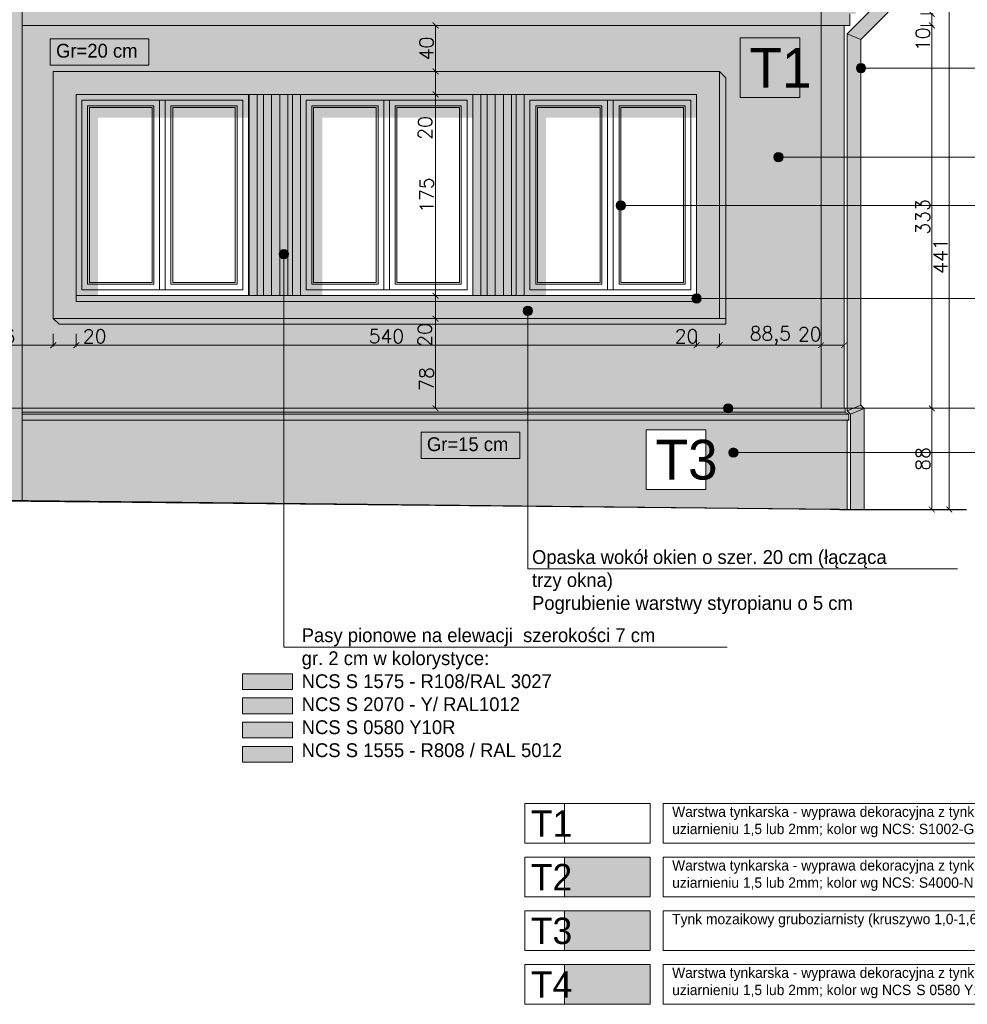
# Model space of a CAD drawing. Header units: millimetres. Extents: x -587 to 358276, y -26688 to 221215.
# Tile 34 of 256: x 1935 to 2759, y 10310 to 11166. Entities that reach past the tile are written whole.
import ezdxf
from ezdxf.lldxf.tags import DXFTag

# ---------------------------------------------------------------- set-up
doc = ezdxf.new("R2010")
doc.units = ezdxf.units.MM
doc.header["$MEASUREMENT"] = 0
for name, color, linetype, lineweight in [('l. przekrojowa', 1, 'Continuous', 30), ('l.przerywana', 104, 'ICAD_ISO03W100', 5), ('l.widokowa', 140, 'Continuous', 15), ('l.wypełnien', 253, 'Continuous', 5), ('wymiarowanie', 176, 'Continuous', 9)]:
    doc.layers.add(name, color=color, linetype=linetype, lineweight=lineweight)
doc.styles.add('ROMANS', font='romans')
doc.styles.add('styl2', font='simplex.shx')
tags = doc.linetypes.add('ICAD_ISO03W100', pattern=[30, 12, -18]).pattern_tags.tags
tags[6:7] = [DXFTag(74, 4), DXFTag(75, 0), DXFTag(340, '0'), DXFTag(46, 1.0), DXFTag(50, 0.0), DXFTag(44, 0.0), DXFTag(45, 0.0)]
tags[4:5] = [DXFTag(74, 4), DXFTag(75, 0), DXFTag(340, '0'), DXFTag(46, 1.0), DXFTag(50, 0.0), DXFTag(44, 0.0), DXFTag(45, 0.0)]
doc.dimstyles.new('Skala 1-50', dxfattribs={"dimtxt": 12, "dimasz": 5, "dimexe": 1, "dimexo": 1, "dimgap": 1.5, "dimtad": 1, "dimdec": 1, "dimrnd": 0.5, "dimtxsty": 'styl2', "dimblk": 'ARCHTICK', "dimcen": 5, "dimadec": 0, "dimazin": 0, "dimtfac": 1, "dimtdec": 1, "dimtmove": 1, "dimatfit": 3, "dimldrblk": 'ARCHTICK', "dimfxl": 5, "dimfxlon": 1, "dimlwd": -1, "dimlwe": -1, "dimarcsym": 0})

# ---------------------------------------------------------------- blocks, each defined once
blk = doc.blocks.new('_ArchTick')
at = {"color": 0, "linetype": 'ByBlock', "const_width": 0.15}
blk.add_lwpolyline([(-0.5, -0.5), (0.5, 0.5)], dxfattribs=at)
blk = doc.blocks.new('*D4624')
at = {"layer": 'Defpoints', "color": 0}
for p in [(1963.72, 10905.16), (1877.6, 10900.92), (1963.72, 10883.09)]:
    blk.add_point(p, dxfattribs=at)
at = {"layer": 'wymiarowanie', "color": 0}
for p, q in [((1877.6, 10893.09), (1877.6, 10882.09)), ((1963.72, 10893.09), (1963.72, 10882.09)), ((1877.6, 10883.09), (1963.72, 10883.09))]:
    blk.add_line(p, q, dxfattribs=at)
at = {"layer": 'wymiarowanie', "color": 0, "xscale": 5, "yscale": 5, "zscale": 5, "rotation": 180}
blk.add_blockref('_ArchTick', (1877.6, 10883.09), dxfattribs=at)
at = {"layer": 'wymiarowanie', "color": 0, "xscale": 5, "yscale": 5, "zscale": 5}
blk.add_blockref('_ArchTick', (1963.72, 10883.09), dxfattribs=at)
at = {"layer": 'wymiarowanie', "color": 0, "insert": (1920.66, 10890.89), "char_height": 12, "attachment_point": 5, "style": 'styl2'}
blk.add_mtext('86', dxfattribs=at)
blk = doc.blocks.new('*D4625')
at = {"layer": 'Defpoints', "color": 0}
for p in [(1963.72, 10905.16), (1983.72, 10900.92), (1983.72, 10883.09)]:
    blk.add_point(p, dxfattribs=at)
at = {"layer": 'wymiarowanie', "color": 0}
for p, q in [((1963.72, 10893.09), (1963.72, 10882.09)), ((1983.72, 10893.09), (1983.72, 10882.09)), ((1963.72, 10883.09), (1983.72, 10883.09)), ((1983.72, 10883.09), (2010.07, 10883.09))]:
    blk.add_line(p, q, dxfattribs=at)
at = {"layer": 'wymiarowanie', "color": 0, "xscale": 5, "yscale": 5, "zscale": 5, "rotation": 180}
blk.add_blockref('_ArchTick', (1963.72, 10883.09), dxfattribs=at)
at = {"layer": 'wymiarowanie', "color": 0, "xscale": 5, "yscale": 5, "zscale": 5}
blk.add_blockref('_ArchTick', (1983.72, 10883.09), dxfattribs=at)
at = {"layer": 'wymiarowanie', "color": 0, "insert": (1999.83, 10890.89), "char_height": 12, "attachment_point": 5, "style": 'styl2'}
blk.add_mtext('20', dxfattribs=at)
blk = doc.blocks.new('*D4626')
at = {"layer": 'Defpoints', "color": 0}
for p in [(2523.61, 10907.46), (1983.72, 10900.92), (2523.61, 10883.09)]:
    blk.add_point(p, dxfattribs=at)
at = {"layer": 'wymiarowanie', "color": 0}
for p, q in [((1983.72, 10893.09), (1983.72, 10882.09)), ((2523.61, 10893.09), (2523.61, 10882.09)), ((1983.72, 10883.09), (2523.61, 10883.09))]:
    blk.add_line(p, q, dxfattribs=at)
at = {"layer": 'wymiarowanie', "color": 0, "xscale": 5, "yscale": 5, "zscale": 5, "rotation": 180}
blk.add_blockref('_ArchTick', (1983.72, 10883.09), dxfattribs=at)
at = {"layer": 'wymiarowanie', "color": 0, "xscale": 5, "yscale": 5, "zscale": 5}
blk.add_blockref('_ArchTick', (2523.61, 10883.09), dxfattribs=at)
at = {"layer": 'wymiarowanie', "color": 0, "insert": (2253.66, 10890.89), "char_height": 12, "attachment_point": 5, "style": 'styl2'}
blk.add_mtext('540', dxfattribs=at)
blk = doc.blocks.new('*D4627')
at = {"layer": 'Defpoints', "color": 0}
for p in [(2523.61, 10907.46), (2543.61, 10903.42), (2543.61, 10883.09)]:
    blk.add_point(p, dxfattribs=at)
at = {"layer": 'wymiarowanie', "color": 0}
for p, q in [((2523.61, 10893.09), (2523.61, 10882.09)), ((2543.61, 10893.09), (2543.61, 10882.09)), ((2523.61, 10883.09), (2543.61, 10883.09))]:
    blk.add_line(p, q, dxfattribs=at)
at = {"layer": 'wymiarowanie', "color": 0, "xscale": 5, "yscale": 5, "zscale": 5, "rotation": 180}
blk.add_blockref('_ArchTick', (2523.61, 10883.09), dxfattribs=at)
at = {"layer": 'wymiarowanie', "color": 0, "xscale": 5, "yscale": 5, "zscale": 5}
blk.add_blockref('_ArchTick', (2543.61, 10883.09), dxfattribs=at)
at = {"layer": 'wymiarowanie', "color": 0, "insert": (2514.85, 10890.89), "char_height": 12, "attachment_point": 5, "style": 'styl2'}
blk.add_mtext('20', dxfattribs=at)
blk = doc.blocks.new('*D4628')
at = {"layer": 'Defpoints', "color": 0}
for p in [(2543.61, 10903.42), (2631.91, 10903.42), (2631.91, 10883.09)]:
    blk.add_point(p, dxfattribs=at)
at = {"layer": 'wymiarowanie', "color": 0}
for p, q in [((2543.61, 10893.09), (2543.61, 10882.09)), ((2631.91, 10893.09), (2631.91, 10882.09)), ((2543.61, 10883.09), (2631.91, 10883.09))]:
    blk.add_line(p, q, dxfattribs=at)
at = {"layer": 'wymiarowanie', "color": 0, "xscale": 5, "yscale": 5, "zscale": 5, "rotation": 180}
blk.add_blockref('_ArchTick', (2543.61, 10883.09), dxfattribs=at)
at = {"layer": 'wymiarowanie', "color": 0, "xscale": 5, "yscale": 5, "zscale": 5}
blk.add_blockref('_ArchTick', (2631.91, 10883.09), dxfattribs=at)
at = {"layer": 'wymiarowanie', "color": 0, "insert": (2587.76, 10891.44), "char_height": 12, "attachment_point": 5, "style": 'styl2'}
blk.add_mtext('88,5', dxfattribs=at)
blk = doc.blocks.new('*D4629')
at = {"layer": 'Defpoints', "color": 0}
for p in [(2631.91, 10903.42), (2651.91, 10903.42), (2651.91, 10883.09)]:
    blk.add_point(p, dxfattribs=at)
at = {"layer": 'wymiarowanie', "color": 0}
for p, q in [((2631.91, 10893.09), (2631.91, 10882.09)), ((2651.91, 10893.09), (2651.91, 10882.09)), ((2631.91, 10883.09), (2651.91, 10883.09))]:
    blk.add_line(p, q, dxfattribs=at)
at = {"layer": 'wymiarowanie', "color": 0, "xscale": 5, "yscale": 5, "zscale": 5, "rotation": 180}
blk.add_blockref('_ArchTick', (2631.91, 10883.09), dxfattribs=at)
at = {"layer": 'wymiarowanie', "color": 0, "xscale": 5, "yscale": 5, "zscale": 5}
blk.add_blockref('_ArchTick', (2651.91, 10883.09), dxfattribs=at)
at = {"layer": 'wymiarowanie', "color": 0, "insert": (2622.03, 10892.72), "char_height": 12, "attachment_point": 5, "style": 'styl2'}
blk.add_mtext('20', dxfattribs=at)
blk = doc.blocks.new('*D4645')
at = {"layer": 'Defpoints', "color": 0}
for p in [(2275.24, 11161.21), (2275.24, 11121.21), (2296.41, 11121.21)]:
    blk.add_point(p, dxfattribs=at)
at = {"layer": 'wymiarowanie', "color": 0}
for p, q in [((2286.41, 11161.21), (2297.41, 11161.21)), ((2296.41, 11161.21), (2296.41, 11121.21)), ((2286.41, 11121.21), (2297.41, 11121.21))]:
    blk.add_line(p, q, dxfattribs=at)
at = {"layer": 'wymiarowanie', "color": 0, "xscale": 5, "yscale": 5, "zscale": 5}
for p, rotation in [((2296.41, 11161.21), 90), ((2296.41, 11121.21), 270)]:
    blk.add_blockref('_ArchTick', p, dxfattribs=dict(at, rotation=rotation))
at = {"layer": 'wymiarowanie', "color": 0, "insert": (2288.61, 11141.21), "char_height": 12, "attachment_point": 5, "rotation": 90, "style": 'styl2'}
blk.add_mtext('40', dxfattribs=at)
blk = doc.blocks.new('*D4646')
at = {"layer": 'Defpoints', "color": 0}
for p in [(2275.24, 11121.21), (2272.75, 11101.21), (2296.41, 11101.21)]:
    blk.add_point(p, dxfattribs=at)
at = {"layer": 'wymiarowanie', "color": 0}
for p, q in [((2286.41, 11121.21), (2297.41, 11121.21)), ((2296.41, 11121.21), (2296.41, 11101.21)), ((2286.41, 11101.21), (2297.41, 11101.21)), ((2296.41, 11101.21), (2296.41, 11061.82))]:
    blk.add_line(p, q, dxfattribs=at)
at = {"layer": 'wymiarowanie', "color": 0, "xscale": 5, "yscale": 5, "zscale": 5}
for p, rotation in [((2296.41, 11121.21), 90), ((2296.41, 11101.21), 270)]:
    blk.add_blockref('_ArchTick', p, dxfattribs=dict(at, rotation=rotation))
at = {"layer": 'wymiarowanie', "color": 0, "insert": (2287.42, 11072.06), "char_height": 12, "attachment_point": 5, "rotation": 90, "style": 'styl2'}
blk.add_mtext('20', dxfattribs=at)
blk = doc.blocks.new('*D4647')
at = {"layer": 'Defpoints', "color": 0}
for p in [(2272.75, 11101.21), (2268.03, 10926.21), (2296.41, 10926.21)]:
    blk.add_point(p, dxfattribs=at)
at = {"layer": 'wymiarowanie', "color": 0}
for p, q in [((2286.41, 11101.21), (2297.41, 11101.21)), ((2296.41, 11101.21), (2296.41, 10926.21)), ((2286.41, 10926.21), (2297.41, 10926.21))]:
    blk.add_line(p, q, dxfattribs=at)
at = {"layer": 'wymiarowanie', "color": 0, "xscale": 5, "yscale": 5, "zscale": 5}
for p, rotation in [((2296.41, 11101.21), 90), ((2296.41, 10926.21), 270)]:
    blk.add_blockref('_ArchTick', p, dxfattribs=dict(at, rotation=rotation))
at = {"layer": 'wymiarowanie', "color": 0, "insert": (2288.76, 11013.71), "char_height": 12, "attachment_point": 5, "rotation": 90, "style": 'styl2'}
blk.add_mtext('175', dxfattribs=at)
blk = doc.blocks.new('*D4648')
at = {"layer": 'Defpoints', "color": 0}
for p in [(2268.03, 10926.21), (2266.71, 10906.21), (2296.41, 10906.21)]:
    blk.add_point(p, dxfattribs=at)
at = {"layer": 'wymiarowanie', "color": 0}
for p, q in [((2286.41, 10926.21), (2297.41, 10926.21)), ((2296.41, 10926.21), (2296.41, 10906.21)), ((2286.41, 10906.21), (2297.41, 10906.21))]:
    blk.add_line(p, q, dxfattribs=at)
at = {"layer": 'wymiarowanie', "color": 0, "xscale": 5, "yscale": 5, "zscale": 5}
for p, rotation in [((2296.41, 10926.21), 90), ((2296.41, 10906.21), 270)]:
    blk.add_blockref('_ArchTick', p, dxfattribs=dict(at, rotation=rotation))
at = {"layer": 'wymiarowanie', "color": 0, "insert": (2287.11, 10892.03), "char_height": 12, "attachment_point": 5, "rotation": 90, "style": 'styl2'}
blk.add_mtext('20', dxfattribs=at)
blk = doc.blocks.new('*D4649')
at = {"layer": 'Defpoints', "color": 0}
for p in [(2266.71, 10906.21), (2260.09, 10828.21), (2296.41, 10828.21)]:
    blk.add_point(p, dxfattribs=at)
at = {"layer": 'wymiarowanie', "color": 0}
for p, q in [((2286.41, 10906.21), (2297.41, 10906.21)), ((2296.41, 10906.21), (2296.41, 10828.21)), ((2286.41, 10828.21), (2297.41, 10828.21))]:
    blk.add_line(p, q, dxfattribs=at)
at = {"layer": 'wymiarowanie', "color": 0, "xscale": 5, "yscale": 5, "zscale": 5}
for p, rotation in [((2296.41, 10906.21), 90), ((2296.41, 10828.21), 270)]:
    blk.add_blockref('_ArchTick', p, dxfattribs=dict(at, rotation=rotation))
at = {"layer": 'wymiarowanie', "color": 0, "insert": (2288.61, 10853.7), "char_height": 12, "attachment_point": 5, "rotation": 90, "style": 'styl2'}
blk.add_mtext('78', dxfattribs=at)
blk = doc.blocks.new('*D4659')
at = {"layer": 'Defpoints', "color": 0}
for p in [(2684.79, 10828.21), (2687.4, 10740.21), (2728.31, 10740.21)]:
    blk.add_point(p, dxfattribs=at)
at = {"layer": 'wymiarowanie', "color": 0}
for p, q in [((2718.31, 10828.21), (2729.31, 10828.21)), ((2728.31, 10828.21), (2728.31, 10740.21)), ((2718.31, 10740.21), (2729.31, 10740.21))]:
    blk.add_line(p, q, dxfattribs=at)
at = {"layer": 'wymiarowanie', "color": 0, "xscale": 5, "yscale": 5, "zscale": 5}
for p, rotation in [((2728.31, 10828.21), 90), ((2728.31, 10740.21), 270)]:
    blk.add_blockref('_ArchTick', p, dxfattribs=dict(at, rotation=rotation))
at = {"layer": 'wymiarowanie', "color": 0, "insert": (2720.5, 10784.21), "char_height": 12, "attachment_point": 5, "rotation": 90, "style": 'styl2'}
blk.add_mtext('88', dxfattribs=at)
blk = doc.blocks.new('*D4660')
at = {"layer": 'Defpoints', "color": 0}
for p in [(2689.79, 11161.21), (2728.31, 11161.21), (2718.31, 10828.21)]:
    blk.add_point(p, dxfattribs=at)
at = {"layer": 'wymiarowanie', "color": 0}
for p, q in [((2718.31, 11161.21), (2729.31, 11161.21)), ((2728.31, 10828.21), (2728.31, 11161.21)), ((2719.31, 10828.21), (2729.31, 10828.21))]:
    blk.add_line(p, q, dxfattribs=at)
at = {"layer": 'wymiarowanie', "color": 0, "xscale": 5, "yscale": 5, "zscale": 5}
for p, rotation in [((2728.31, 11161.21), 90), ((2728.31, 10828.21), 270)]:
    blk.add_blockref('_ArchTick', p, dxfattribs=dict(at, rotation=rotation))
at = {"layer": 'wymiarowanie', "color": 0, "insert": (2720.5, 10994.71), "char_height": 12, "attachment_point": 5, "rotation": 90, "style": 'styl2'}
blk.add_mtext('333', dxfattribs=at)
blk = doc.blocks.new('*D4661')
at = {"layer": 'Defpoints', "color": 0}
for p in [(2694.79, 11171.21), (2728.31, 11171.21), (2689.79, 11161.21)]:
    blk.add_point(p, dxfattribs=at)
at = {"layer": 'wymiarowanie', "color": 0}
for p, q in [((2718.31, 11171.21), (2729.31, 11171.21)), ((2728.31, 11161.21), (2728.31, 11171.21)), ((2718.31, 11161.21), (2729.31, 11161.21))]:
    blk.add_line(p, q, dxfattribs=at)
at = {"layer": 'wymiarowanie', "color": 0, "xscale": 5, "yscale": 5, "zscale": 5}
for p, rotation in [((2728.31, 11171.21), 90), ((2728.31, 11161.21), 270)]:
    blk.add_blockref('_ArchTick', p, dxfattribs=dict(at, rotation=rotation))
at = {"layer": 'wymiarowanie', "color": 0, "insert": (2720.5, 11149.2), "char_height": 12, "attachment_point": 5, "rotation": 90, "style": 'styl2'}
blk.add_mtext('10', dxfattribs=at)
blk = doc.blocks.new('*D4663')
at = {"layer": 'Defpoints', "color": 0}
for p in [(2718.31, 11181.06), (2718.31, 10740.21), (2743.5, 10740.21)]:
    blk.add_point(p, dxfattribs=at)
at = {"layer": 'wymiarowanie', "color": 0}
for p, q in [((2733.5, 11181.06), (2744.5, 11181.06)), ((2743.5, 11181.06), (2743.5, 10740.21)), ((2733.5, 10740.21), (2744.5, 10740.21))]:
    blk.add_line(p, q, dxfattribs=at)
at = {"layer": 'wymiarowanie', "color": 0, "xscale": 5, "yscale": 5, "zscale": 5}
for p, rotation in [((2743.5, 11181.06), 90), ((2743.5, 10740.21), 270)]:
    blk.add_blockref('_ArchTick', p, dxfattribs=dict(at, rotation=rotation))
at = {"layer": 'wymiarowanie', "color": 0, "insert": (2735.85, 10960.64), "char_height": 12, "attachment_point": 5, "rotation": 90, "style": 'styl2'}
blk.add_mtext('441', dxfattribs=at)

msp = doc.modelspace()

# ---------------------------------------------------------------- hatches: boundary and pattern name
at = {"layer": 'l.wypełnien'}
h = msp.add_hatch(color=252, dxfattribs=at)
h.paths.add_polyline_path([(2666.63, 11046.69), (2666.63, 11124.09), (2666.63, 11149.04), (2654.63, 11154.01), (2654.63, 11046.69)])
h.paths.add_polyline_path([(2654.63, 10923.71), (2666.63, 10923.71), (2666.63, 10831.07), (2659.74, 10828.21), (2654.63, 10828.21)])
h.paths.add_polyline_path([(2666.63, 11149.04), (2690.4, 11172.81), (2678.4, 11177.78), (2654.63, 11154.01)])
h.paths.add_polyline_path([(2654.63, 10923.71), (2666.63, 10923.71), (2666.63, 11004.71), (2654.63, 11004.71)])
h.paths.add_polyline_path([(2657.52, 10740.21), (2666.63, 10740.21), (2669.52, 10740.21), (2669.52, 10789.69), (2657.52, 10789.69), (2657.52, 10740.31)])
h.paths.add_polyline_path([(2666.63, 11004.71), (2666.63, 11046.69), (2654.63, 11046.69), (2654.63, 11004.71)])
h.paths.add_polyline_path([(2669.52, 10789.69), (2669.52, 10828.18), (2657.52, 10823.21), (2657.52, 10789.69)])
h.paths.add_polyline_path([(2678.4, 11177.78), (2678.4, 11183.23), (2690.4, 11183.23), (2690.4, 11172.81)])
h.paths.add_polyline_path([(2690.4, 11183.23), (2690.4, 11191.53, -0.184483), (2684.4, 11189.24), (2678.4, 11189.24), (2678.4, 11183.23)])
h.paths.add_polyline_path([(2654.63, 10826.1), (2659.74, 10828.21), (2669.49, 10828.21), (2669.52, 10828.18), (2657.52, 10823.21)])
h.paths.add_polyline_path([(2669.49, 10828.21), (2666.63, 10831.07), (2659.74, 10828.21)])
h = msp.add_hatch(color=254, dxfattribs=at)
h.paths.add_polyline_path([(1936.66, 11161.21), (2631.91, 11161.21), (2631.91, 11171.21), (1936.66, 11171.21)])
h.paths.add_polyline_path([(1936.66, 11171.21), (2631.91, 11171.21), (2631.91, 11181.06), (1936.66, 11181.06)])
h.paths.add_polyline_path([(2656.91, 11171.21), (2661.91, 11171.21), (2661.91, 11181.06), (2631.91, 11181.06), (2631.91, 11171.21)])
h.paths.add_polyline_path([(2651.91, 11161.21), (2656.91, 11161.21), (2656.91, 11171.21), (2631.91, 11171.21), (2631.91, 11161.21)])
at = {"layer": 'l.wypełnien', "true_color": 0xfffff5}
h = msp.add_hatch(color=7, dxfattribs=at)
h.paths.add_polyline_path([(1936.66, 11013.71), (1963.72, 11013.71), (1963.72, 10906.21), (1968.93, 10901.31), (2549.02, 10901.31), (2549.02, 10906.21), (2549.02, 11013.71), (2631.91, 11013.71), (2631.91, 10828.21), (1936.66, 10828.21)])
h.paths.add_polyline_path([(1936.66, 11013.71), (1936.66, 11161.21), (2631.91, 11161.21), (2631.91, 11013.71), (2549.02, 11013.71), (2549.02, 11115.62), (2543.61, 11121.21), (1963.72, 11121.21), (1963.72, 11013.71)])
h.paths.add_polyline_path([(1512.56, 10828.21), (1877.6, 10828.21), (1877.6, 10921.21), (1512.56, 10921.21)])
h.paths.add_polyline_path([(1335.85, 10753.21), (1335.85, 10813.21), (1330.85, 10813.21), (1330.85, 10921.21), (1357.83, 10921.21), (1500.86, 10859.92), (1500.86, 10865.36), (1370.52, 10921.21), (1512.56, 10921.21), (1512.56, 10828.21), (1475.85, 10828.21), (1475.85, 10753.21)])
h.paths.add_polyline_path([(1512.56, 11101.21), (1877.6, 11101.21), (1877.6, 11161.21), (1512.56, 11161.21)])
h.paths.add_polyline_path([(1317.29, 11161.21), (1512.56, 11161.21), (1512.56, 11101.21), (1507.15, 11101.21), (1500.15, 11101.21), (1494.29, 11101.21), (1487.29, 11101.21), (1337.29, 11101.21), (1330.29, 11101.21), (1324.29, 11101.21), (1317.42, 11101.21), (1317.29, 11101.21)])
h.paths.add_polyline_path([(1877.6, 10926.21), (1881.63, 10923.29), (1881.63, 10828.21), (1924.66, 10828.21), (1924.66, 11013.71), (1877.6, 11013.71)])
h.paths.add_polyline_path([(1881.63, 11097.72), (1877.6, 11097.72), (1877.6, 11013.71), (1924.66, 11013.71), (1924.66, 11161.21), (1881.63, 11161.21)])
h.paths.add_polyline_path([(2631.91, 10828.21), (2651.91, 10828.21), (2651.91, 11013.71), (2631.91, 11013.71)])
h.paths.add_polyline_path([(2651.91, 11013.71), (2651.91, 11161.21), (2631.91, 11161.21), (2631.91, 11013.71)])
at = {"layer": 'l.wypełnien', "true_color": 0x303030}
h = msp.add_hatch(color=250, dxfattribs=at)
h.paths.add_polyline_path([(1963.72, 10906.21), (2549.02, 10906.21), (2549.02, 10901.31), (1968.93, 10901.31)])
h.paths.add_polyline_path([(2543.61, 11121.21), (2549.02, 11115.62), (2549.02, 10906.21), (2543.61, 10906.21)])
for points in [[(1983.72, 10926.21), (2002.74, 10926.21), (2002.74, 11080.9), (2133.72, 11080.9), (2133.72, 11101.21), (1983.72, 11101.21)], [(2178.87, 10926.21), (2197.9, 10926.21), (2197.9, 11080.9), (2328.87, 11080.9), (2328.87, 11101.21), (2178.87, 11101.21)], [(2373.61, 10926.21), (2392.63, 10926.21), (2392.63, 11080.9), (2523.61, 11080.9), (2523.61, 11101.21), (2373.61, 11101.21)]]:
    msp.add_hatch(color=250, dxfattribs=at).paths.add_polyline_path(points)
at = {"layer": 'l.wypełnien'}
h = msp.add_hatch(color=252, dxfattribs=at)
h.paths.add_polyline_path([(1936.66, 10828.21), (2648.58, 10828.21), (2648.58, 10818.05), (1936.66, 10818.05)])
h.paths.add_polyline_path([(1475.85, 10828.21), (1924.66, 10828.21), (1924.66, 10818.05), (1475.85, 10818.05)])
h = msp.add_hatch(color=252, dxfattribs=at)
h.paths.add_polyline_path([(2648.58, 10818.05), (2654.52, 10818.05), (2656.1, 10818.05), (2656.1, 10823.05), (2648.58, 10823.05)])
h.paths.add_polyline_path([(2648.58, 10824.9), (2652.89, 10824.9), (2652.89, 10828.21), (2651.91, 10828.21), (2648.58, 10828.21)])
h.paths.add_polyline_path([(2648.58, 10823.05), (2656.1, 10823.05), (2652.89, 10824.9), (2648.58, 10824.9)])
h.paths.add_polyline_path([(2654.63, 10826.1), (2659.74, 10828.21), (2654.63, 10828.21)])
h = msp.add_hatch(color=252, dxfattribs=at)
h.paths.add_polyline_path([(1936.66, 10748.18), (1936.66, 10818.05), (2654.52, 10818.05), (2654.52, 10789.69), (2654.52, 10740.34)])
h.paths.add_polyline_path([(2478.87, 10809.9), (2478.87, 10755.45), (2541.54, 10755.45), (2541.54, 10809.9)], flags=24)
h.paths.add_polyline_path([(2479.83, 10809.57), (2479.83, 10757.73), (2531.67, 10757.73), (2531.67, 10809.57)], flags=0)
h.paths.add_polyline_path([(1924.66, 10748.31), (1924.66, 10818.05), (1512.56, 10818.05), (1512.56, 10752.81)])
h.paths.add_polyline_path([(1475.87, 10753.21), (1512.56, 10752.81), (1512.56, 10818.05), (1475.85, 10818.05)])
h = msp.add_hatch(dxfattribs=at)
h.set_pattern_fill('CONC', scale=17, style=0)
h.set_pattern_definition([(0, (168.498, -2289.993), (0, 17), [0, -17]), (0, (168.668, -2295.943), (0, 17), [0, -17]), (0, (169.178, -2286.763), (0, 17), [0, -17]), (338.1986, (160.3377, -2292.033), (51.00000464, -16.9999985), [1.83095, -89.716854]), (216.8699, (162.0377, -2292.713), (50.9999986, 34.0000021), [0.85, -84.15]), (130.6013, (161.3577, -2293.223), (85.00000716, -101.9999833), [1.567315, -155.164933]), (206.5651, (155.748, -2295.263), (-16.9999857, -17.0000223), [0.380137, -37.63302]), (326.3099, (155.4077, -2295.433), (33.9999925, -17.0000227), [0.612952, -60.681432]), (108.4349, (155.9177, -2295.773), (-16.9999729, 34.0000074), [0.53759, -53.221135]), (225, (166.628, -2296.963), (-4e-15, -17.000005), [0.721242, -23.32038]), (0, (166.118, -2297.473), (17, 17), [1.02, -15.98]), (135, (167.138, -2297.473), (-17.000005, 2e-15), [0.721242, -23.32038]), (251.5651, (164.5877, -2286.083), (16.9999729, 34.0000074), [0.53759, -53.221135]), (0, (164.418, -2286.593), (17, 17), [0.85, -16.15]), (143.1301, (165.2677, -2286.593), (-50.9999986, 34.0000021), [0.85, -84.15]), (213.6901, (155.5777, -2285.913), (33.9999925, 17.0000227), [0.612952, -60.681432]), (341.5651, (155.0677, -2286.253), (-34.0000074, 16.9999729), [1.075182, -52.683544]), (126.8699, (156.0877, -2286.593), (34.0000021, -50.9999986), [0.85, -84.15]), (0, (160.508, -2286.593), (0, 17), [0, -17]), (0, (155.918, -2291.013), (0, 17), [0, -17]), (0, (160.678, -2297.303), (0, 17), [0, -17]), (0, (165.268, -2292.033), (0, 17), [0, -17]), (0, (160.338, -2289.143), (0, 17), [0, -17]), (0, (156.598, -2288.633), (0, 17), [0, -17]), (0, (158.128, -2289.653), (0, 17), [0, -17]), (0, (157.448, -2293.733), (0, 17), [0, -17]), (0, (153.368, -2293.053), (0, 17), [0, -17]), (0, (153.538, -2289.143), (0, 17), [0, -17]), (0, (153.028, -2285.403), (0, 17), [0, -17]), (0, (158.298, -2284.723), (0, 17), [0, -17]), (0, (162.038, -2284.043), (0, 17), [0, -17]), (0, (167.988, -2284.723), (0, 17), [0, -17]), (0, (163.908, -2289.993), (0, 17), [0, -17]), (0, (162.208, -2286.933), (0, 17), [0, -17]), (0, (163.568, -2295.093), (0, 17), [0, -17]), (0, (158.468, -2295.943), (0, 17), [0, -17]), (0, (163.568, -2299.683), (0, 17), [0, -17]), (0, (157.958, -2298.663), (0, 17), [0, -17]), (0, (152.518, -2299.173), (0, 17), [0, -17]), (0, (154.558, -2300.023), (0, 17), [0, -17]), (0, (154.728, -2297.643), (0, 17), [0, -17]), (0, (166.118, -2300.363), (0, 17), [0, -17]), (0, (168.158, -2293.393), (0, 17), [0, -17]), (0, (167.308, -2288.293), (0, 17), [0, -17]), (0, (159.488, -2300.533), (0, 17), [0, -17])])
h.paths.add_polyline_path([(1936.66, 10748.18), (1936.66, 10818.05), (2654.52, 10818.05), (2654.52, 10789.69), (2654.52, 10740.34)])
h.paths.add_polyline_path([(2478.87, 10809.9), (2478.87, 10755.45), (2541.54, 10755.45), (2541.54, 10809.9)], flags=24)
h.paths.add_polyline_path([(2479.83, 10757.73), (2479.83, 10809.57), (2531.67, 10809.57), (2531.67, 10757.73)], flags=0)
at = {"layer": 'l.wypełnien', "true_color": 0x444444}
msp.add_hatch(color=250, dxfattribs=at).paths.add_polyline_path([(2408.58, 10391.12), (2483.29, 10391.12), (2483.29, 10356.56), (2408.58, 10356.56)])
at = {"layer": 'wymiarowanie'}
h = msp.add_hatch(color=252, dxfattribs=at)
h.paths.add_polyline_path([(1924.66, 10828.21), (1936.66, 10828.21), (1936.66, 11189.24), (1924.66, 11189.24)])
h.paths.add_polyline_path([(1924.66, 10748.31), (1936.66, 10748.18), (1936.66, 10828.21), (1924.66, 10828.21)])
at = {"layer": 'wymiarowanie', "ltscale": 0.3}
for points in [[(2662.6, 11124.09, -1), (2670.67, 11124.09, -1)], [(2590.74, 11046.69, -1), (2598.81, 11046.69, -1)], [(2453.57, 11004.71, -1), (2461.65, 11004.71, -1)], [(2160.39, 10962.25, -1), (2168.46, 10962.25, -1)], [(2519.57, 10923.71, -1), (2527.65, 10923.71, -1)], [(2372.72, 10913.05, -1), (2380.8, 10913.05, -1)], [(2547.02, 10828.21, -1), (2555.1, 10828.21, -1)], [(2551.59, 10789.69, -1), (2559.66, 10789.69, -1)]]:
    msp.add_hatch(color=256, dxfattribs=at).paths.add_polyline_path(points)
at = {"layer": 'wymiarowanie'}
h = msp.add_hatch(color=252, dxfattribs=at)
h.paths.add_polyline_path([(1963.72, 11121.21), (2543.61, 11121.21), (2543.61, 10906.21), (1963.72, 10906.21)])
h.paths.add_polyline_path([(1983.72, 11101.21), (2523.61, 11101.21), (2523.61, 10926.21), (1983.72, 10926.21)], flags=16)
h = msp.add_hatch(color=252, dxfattribs=at)
h.paths.add_polyline_path([(2133.72, 11101.21), (2178.87, 11101.21), (2178.87, 10926.21), (2133.72, 10926.21)])
h.paths.add_polyline_path([(2328.87, 11101.21), (2373.61, 11101.21), (2373.61, 10926.21), (2328.87, 10926.21)])
at = {"layer": 'wymiarowanie', "true_color": 0xf0300e}
for points in [[(2134.14, 11101.21), (2141.14, 11101.21), (2141.14, 10926.21), (2134.14, 10926.21)], [(2341.39, 11101.21), (2348.39, 11101.21), (2348.39, 10926.21), (2341.39, 10926.21)], [(2128.44, 10597.37), (2171.95, 10597.37), (2171.95, 10583.69), (2128.44, 10583.69)]]:
    msp.add_hatch(color=20, dxfattribs=at).paths.add_polyline_path(points)
at = {"layer": 'wymiarowanie', "true_color": 0xfccd20}
for points in [[(2146.65, 11101.21), (2153.65, 11101.21), (2153.65, 10926.21), (2146.65, 10926.21)], [(2128.44, 10555.23), (2171.95, 10555.23), (2171.95, 10541.55), (2128.44, 10541.55)], [(2408.58, 10344.45), (2483.29, 10344.45), (2483.29, 10309.89), (2408.58, 10309.89)]]:
    msp.add_hatch(color=40, dxfattribs=at).paths.add_polyline_path(points)
at = {"layer": 'wymiarowanie', "true_color": 0x119cf2}
for points in [[(2160.93, 11101.21), (2167.93, 11101.21), (2167.93, 10926.21), (2160.93, 10926.21)], [(2366.61, 11101.21), (2373.61, 11101.21), (2373.61, 10926.21), (2366.61, 10926.21)], [(2128.44, 10534.16), (2171.95, 10534.16), (2171.95, 10520.48), (2128.44, 10520.48)]]:
    msp.add_hatch(color=150, dxfattribs=at).paths.add_polyline_path(points)
at = {"layer": 'wymiarowanie', "true_color": 0xbde471}
for points in [[(2171.87, 11101.21), (2178.87, 11101.21), (2178.87, 10926.21), (2171.87, 10926.21)], [(2355.66, 11101.21), (2362.66, 11101.21), (2362.66, 10926.21), (2355.66, 10926.21)], [(2128.44, 10576.3), (2171.95, 10576.3), (2171.95, 10562.62), (2128.44, 10562.62)]]:
    msp.add_hatch(color=63, dxfattribs=at).paths.add_polyline_path(points)
at = {"layer": 'wymiarowanie', "true_color": 0xf7e035}
msp.add_hatch(color=2, dxfattribs=at).paths.add_polyline_path([(2328.87, 11101.21), (2335.87, 11101.21), (2335.87, 10926.21), (2328.87, 10926.21)])
at = {"layer": 'wymiarowanie'}
msp.add_hatch(color=254, dxfattribs=at).paths.add_polyline_path([(2408.58, 10437.8), (2483.29, 10437.8), (2483.29, 10403.24), (2408.58, 10403.24)])

# ---------------------------------------------------------------- linework, layer by layer
at = {"layer": 'l. przekrojowa', "color": 252, "linetype": 'ICAD_ISO03W100', "ltscale": 0.5}
msp.add_line((2648.07, 10740.21), (-385.84, 10770.21), dxfattribs=at)
at = {"layer": 'l. przekrojowa', "color": 7}
for p, q in [((1475.85, 10753.21), (2666.63, 10740.21)), ((2648.07, 10740.21), (2758.36, 10740.21))]:
    msp.add_line(p, q, dxfattribs=at)
at = {"layer": 'l.przerywana', "color": 7, "ltscale": 0.3}
for p, q in [((2631.91, 11181.71), (2631.91, 10828.21)), ((2652.01, 10828.21), (1475.85, 10828.21))]:
    msp.add_line(p, q, dxfattribs=at)
at = {"layer": 'l.widokowa', "color": 7}
for p, q in [((1936.66, 11189.24), (1936.66, 10748.18)), ((2678.4, 11177.78), (2654.63, 11154.01)), ((2690.4, 11172.81), (2666.63, 11149.04)), ((1936.66, 11161.21), (2656.91, 11161.21)), ((2651.91, 11161.21), (2651.91, 10828.21)), ((2654.63, 11154.01), (2654.63, 10826.1)), ((2654.63, 11154.01), (2666.63, 11149.04)), ((2666.63, 11149.04), (2666.63, 10831.07)), ((2652.89, 10828.21), (2651.91, 10828.21)), ((2652.89, 10824.9), (2652.89, 10828.21)), ((2666.63, 10831.07), (2654.63, 10826.1)), ((2657.52, 10823.21), (2654.63, 10826.1)), ((2657.52, 10823.21), (2669.52, 10828.18)), ((2669.52, 10828.18), (2666.63, 10831.07)), ((2654.52, 10818.05), (2654.52, 10740.21))]:
    msp.add_line(p, q, dxfattribs=at)
at = {"layer": 'l.widokowa', "color": 7, "ltscale": 0.3}
for p, q in [((2652.26, 10828.21), (1936.66, 10828.21)), ((2652.89, 10824.9), (1936.66, 10824.9)), ((2656.1, 10823.05), (1936.66, 10823.05)), ((2656.1, 10818.05), (1936.66, 10818.05))]:
    msp.add_line(p, q, dxfattribs=at)
at = {"layer": 'l.widokowa', "color": 7}
for points in [[(2656.91, 11171.21), (2656.91, 11161.21)], [(2656.91, 11161.21), (2651.91, 11161.21), (2651.91, 11161.21)], [(2652.89, 10824.9), (2656.1, 10823.05), (2656.1, 10818.05), (2655.36, 10818.8)], [(2669.52, 10740.21), (2669.52, 10828.18)], [(2657.52, 10740.21), (2657.52, 10823.21)]]:
    msp.add_lwpolyline(points, dxfattribs=at)
for points in [[(1963.72, 11121.21), (2543.61, 11121.21), (2543.61, 10906.21), (1963.72, 10906.21)], [(1983.72, 11101.21), (2133.72, 11101.21), (2133.72, 10926.21), (1983.72, 10926.21)], [(1983.72, 11101.21), (2523.61, 11101.21), (2523.61, 10926.21), (1983.72, 10926.21)], [(2134.14, 11101.21), (2141.14, 11101.21), (2141.14, 10926.21), (2134.14, 10926.21)], [(2146.65, 11101.21), (2153.65, 11101.21), (2153.65, 10926.21), (2146.65, 10926.21)], [(2160.93, 11101.21), (2167.93, 11101.21), (2167.93, 10926.21), (2160.93, 10926.21)], [(2171.87, 11101.21), (2178.87, 11101.21), (2178.87, 10926.21), (2171.87, 10926.21)], [(2178.87, 11101.21), (2328.87, 11101.21), (2328.87, 10926.21), (2178.87, 10926.21)], [(2328.87, 11101.21), (2335.87, 11101.21), (2335.87, 10926.21), (2328.87, 10926.21)], [(2341.39, 11101.21), (2348.39, 11101.21), (2348.39, 10926.21), (2341.39, 10926.21)], [(2355.66, 11101.21), (2362.66, 11101.21), (2362.66, 10926.21), (2355.66, 10926.21)], [(2366.61, 11101.21), (2373.61, 11101.21), (2373.61, 10926.21), (2366.61, 10926.21)], [(2373.61, 11101.21), (2523.61, 11101.21), (2523.61, 10926.21), (2373.61, 10926.21)], [(1983.72, 10926.21), (2523.61, 10926.21), (2523.61, 10921.21), (1983.72, 10921.21)]]:
    msp.add_lwpolyline(points, close=True, dxfattribs=at)
at = {"layer": 'l.wypełnien', "color": 7}
for p, q in [((2056.22, 11096.21), (2056.22, 10931.21)), ((2061.22, 11096.21), (2061.22, 10931.21)), ((2251.37, 11096.21), (2251.37, 10931.21)), ((2256.37, 11096.21), (2256.37, 10931.21)), ((2446.11, 11096.21), (2446.11, 10931.21)), ((2451.11, 11096.21), (2451.11, 10931.21))]:
    msp.add_line(p, q, dxfattribs=at)
at = {"layer": 'l.wypełnien', "color": 250, "true_color": 0x303030}
for points in [[(2543.61, 11121.21), (2549.02, 11115.62), (2549.02, 10906.21), (2543.61, 10906.21)], [(1963.72, 10906.21), (2549.02, 10906.21), (2549.02, 10901.31), (1968.93, 10901.31)]]:
    msp.add_lwpolyline(points, close=True, dxfattribs=at)
at = {"layer": 'l.wypełnien', "color": 7}
for points in [[(1988.72, 11096.21), (2056.22, 11096.21), (2056.22, 10931.21), (1988.72, 10931.21)], [(1993.72, 11091.21), (2051.22, 11091.21), (2051.22, 10936.21), (1993.72, 10936.21)], [(1995.22, 11089.71), (2049.72, 11089.71), (2049.72, 10937.71), (1995.22, 10937.71)], [(2123.72, 11091.21), (2066.22, 11091.21), (2066.22, 10936.21), (2123.72, 10936.21)], [(2122.22, 11089.71), (2067.72, 11089.71), (2067.72, 10937.71), (2122.22, 10937.71)], [(2183.87, 11096.21), (2251.37, 11096.21), (2251.37, 10931.21), (2183.87, 10931.21)], [(2188.87, 11091.21), (2246.37, 11091.21), (2246.37, 10936.21), (2188.87, 10936.21)], [(2190.37, 11089.71), (2244.87, 11089.71), (2244.87, 10937.71), (2190.37, 10937.71)], [(2318.87, 11091.21), (2261.37, 11091.21), (2261.37, 10936.21), (2318.87, 10936.21)], [(2317.37, 11089.71), (2262.87, 11089.71), (2262.87, 10937.71), (2317.37, 10937.71)], [(2378.61, 11096.21), (2446.11, 11096.21), (2446.11, 10931.21), (2378.61, 10931.21)], [(2383.61, 11091.21), (2441.11, 11091.21), (2441.11, 10936.21), (2383.61, 10936.21)], [(2385.11, 11089.71), (2439.61, 11089.71), (2439.61, 10937.71), (2385.11, 10937.71)], [(2513.61, 11091.21), (2456.11, 11091.21), (2456.11, 10936.21), (2513.61, 10936.21)], [(2512.11, 11089.71), (2457.61, 11089.71), (2457.61, 10937.71), (2512.11, 10937.71)]]:
    msp.add_lwpolyline(points, close=True, dxfattribs=at)
at = {"layer": 'wymiarowanie'}
for p, q in [((2666.63, 11124.09), (3349.22, 11124.09)), ((2594.78, 11046.69), (3349.22, 11046.69)), ((2457.61, 11004.71), (3349.22, 11004.71)), ((2164.43, 10620.54), (2164.43, 10962.25)), ((2523.61, 10923.71), (3349.22, 10923.71)), ((2376.76, 10688.54), (2376.76, 10913.05)), ((2523.61, 10828.21), (3349.22, 10828.21)), ((2555.63, 10789.69), (3349.22, 10789.69)), ((2750.6, 10688.54), (2376.76, 10688.54)), ((2550.19, 10620.54), (2164.43, 10620.54))]:
    msp.add_line(p, q, dxfattribs=at)
for points in [[(1961.23, 11149.66), (2047.08, 11149.66), (2047.08, 11126.65), (1961.23, 11126.65)], [(2283.88, 10807.44), (2369.73, 10807.44), (2369.73, 10784.44), (2283.88, 10784.44)], [(2128.44, 10597.37), (2171.95, 10597.37), (2171.95, 10583.69), (2128.44, 10583.69)], [(2128.44, 10576.3), (2171.95, 10576.3), (2171.95, 10562.62), (2128.44, 10562.62)], [(2128.44, 10555.23), (2171.95, 10555.23), (2171.95, 10541.55), (2128.44, 10541.55)], [(2128.44, 10534.16), (2171.95, 10534.16), (2171.95, 10520.48), (2128.44, 10520.48)], [(2408.58, 10484.48), (2483.29, 10484.48), (2483.29, 10449.92), (2408.58, 10449.92)], [(2494.5, 10484.48), (3026.25, 10484.48), (3026.25, 10449.92), (2494.5, 10449.92)], [(2408.58, 10437.8), (2483.29, 10437.8), (2483.29, 10403.24), (2408.58, 10403.24)], [(2494.5, 10437.8), (3026.25, 10437.8), (3026.25, 10403.24), (2494.5, 10403.24)], [(2408.58, 10391.12), (2483.29, 10391.12), (2483.29, 10356.56), (2408.58, 10356.56)], [(2494.5, 10391.12), (3026.25, 10391.12), (3026.25, 10356.56), (2494.5, 10356.56)], [(2408.58, 10344.45), (2483.29, 10344.45), (2483.29, 10309.89), (2408.58, 10309.89)], [(2494.5, 10344.45), (3026.25, 10344.45), (3026.25, 10309.89), (2494.5, 10309.89)]]:
    msp.add_lwpolyline(points, close=True, dxfattribs=at)
for points in [[(2561.56, 11150.42), (2613.4, 11150.42), (2613.4, 11098.58), (2561.56, 11098.58), (2561.56, 11150.42)], [(2479.83, 10809.57), (2531.67, 10809.57), (2531.67, 10757.73), (2479.83, 10757.73), (2479.83, 10809.57)], [(2374.02, 10484.48), (2408.58, 10484.48), (2408.58, 10449.92), (2374.02, 10449.92), (2374.02, 10484.48)], [(2374.02, 10437.8), (2408.58, 10437.8), (2408.58, 10403.24), (2374.02, 10403.24), (2374.02, 10437.8)], [(2374.02, 10391.12), (2408.58, 10391.12), (2408.58, 10356.56), (2374.02, 10356.56), (2374.02, 10391.12)], [(2374.02, 10344.45), (2408.58, 10344.45), (2408.58, 10309.89), (2374.02, 10309.89), (2374.02, 10344.45)]]:
    msp.add_lwpolyline(points, dxfattribs=at)
at = {"layer": 'wymiarowanie', "color": 7}
for points in [[(1988.72, 11096.21), (2128.72, 11096.21), (2128.72, 10931.21), (1988.72, 10931.21)], [(2183.87, 11096.21), (2323.87, 11096.21), (2323.87, 10931.21), (2183.87, 10931.21)], [(2378.61, 11096.21), (2518.61, 11096.21), (2518.61, 10931.21), (2378.61, 10931.21)]]:
    msp.add_lwpolyline(points, close=True, dxfattribs=at)
at = {"layer": 'wymiarowanie', "ltscale": 0.3}
for centre in [(2666.63, 11124.09), (2594.78, 11046.69), (2457.61, 11004.71), (2164.43, 10962.25), (2523.61, 10923.71), (2376.76, 10913.05), (2551.06, 10828.21), (2555.63, 10789.69)]:
    msp.add_circle(centre, 4.04, dxfattribs=at)

# ---------------------------------------------------------------- texts
at = {"layer": 'wymiarowanie', "attachment_point": 1}
for s, insert, char_height, width in [('\\pxql;{\\fCentury Gothic|b0|i0|c238|p34;Gr=20 cm\\P\\pqr;\\H1.000001x; }', (1966.25, 11145.22), 12, 621.5287), ('{\\fCentury Gothic|b0|i0|c238|p34;T1}', (2569.68, 11141.67), 34.56, 51.84), ('\\pxql;{\\fCentury Gothic|b0|i0|c238|p34;Gr=15 cm\\P\\pqr;\\H1.000001x; }', (2288.9, 10803.01), 12, 621.5287), ('{\\fCentury Gothic|b0|i0|c238|p34;T3}', (2487.95, 10800.83), 34.56, 51.84), ('\\pxql;{\\fCentury Gothic|b0|i0|c238|p34;Warstwa tynkarska - wyprawa dekoracyjna z tynku silikonowego o strukturze baranka o uziarnieniu 1,5 lub 2mm; kolor wg NCS: S1002-G50Y}', (2502.3, 10481.91), 9, 522.7593), ('{\\fCentury Gothic|b0|i0|c238|p34;T1}', (2379.43, 10478.65), 23.04, 34.56), ('{\\fCentury Gothic|b0|i0|c238|p34;T2}', (2379.43, 10431.97), 23.04, 34.56), ('\\pxql;{\\fCentury Gothic|b0|i0|c238|p34;Warstwa tynkarska - wyprawa dekoracyjna z tynku silikonowego o strukturze baranka o uziarnieniu 1,5 lub 2mm; kolor wg NCS: S4000-N}', (2502.3, 10435.23), 9, 522.7593), ('\\pxql;{\\fCentury Gothic|b0|i0|c238|p34;Tynk mozaikowy gruboziarnisty (kruszywo 1,0-1,6mm) w kolorze wg NCS: S8000-N}', (2502.3, 10388.56), 9, 522.7593), ('{\\fCentury Gothic|b0|i0|c238|p34;T3}', (2379.43, 10385.29), 23.04, 34.56), ('{\\fCentury Gothic|b0|i0|c238|p34;T4}', (2379.43, 10338.62), 23.04, 34.56), ('\\pxql;{\\fCentury Gothic|b0|i0|c238|p34;Warstwa tynkarska - wyprawa dekoracyjna z tynku silikonowego o strukturze baranka o uziarnieniu 1,5 lub 2mm; kolor wg NCS\\H1.333333x; \\H0.75x;S 0580 Y10R}', (2502.3, 10341.88), 9, 522.7593)]:
    msp.add_mtext(s, dxfattribs=dict(at, insert=insert, char_height=char_height, width=width))
at = {"layer": 'wymiarowanie', "color": 6, "linetype": 'Continuous', "char_height": 12, "width": 327.6277, "attachment_point": 3, "style": 'ROMANS'}
for s, insert in [('\\pxql;{\\fCentury Gothic|b0|i0|c238|p0;\\C256;Opaska wokół okien o szer. 20 cm (łącząca trzy okna)\\PPogrubienie warstwy styropianu o 5 cm }', (2707.99, 10704.89)), ('\\pxql;{\\fCentury Gothic|b0|i0|c238|p0;\\C256;Pasy pionowe na elewacji  szerokości 7 cm gr. 2 cm w kolorystyce:\\PNCS S 1575 - R108/RAL 3027 \\PNCS S 2070 - Y/ RAL1012\\PNCS S 0580 Y10R\\PNCS S 1555 - R808 / RAL 5012}', (2507.58, 10636.89))]:
    msp.add_mtext(s, dxfattribs=dict(at, insert=insert))

# ---------------------------------------------------------------- dimensions: what is measured, and where the dimension line sits
at = {"layer": 'wymiarowanie'}
for base, p1, p2, override, picture, middle in [((2743.4969, 10740.2114), (2718.3051, 11181.0608), (2718.3051, 10740.2114), {"dimtmove": 0, "dimfxl": 10}, '*D4663', (2735.8459, 10960.6361)), ((2296.41, 11121.21), (2275.24, 11161.21), (2275.24, 11121.21), {"dimtmove": 0, "dimfxl": 10}, '*D4645', (2288.61, 11141.21)), ((2728.31, 11161.21), (2718.31, 10828.21), (2689.79, 11161.21), {"dimtmove": 1, "dimfxl": 10}, '*D4660', (2720.5, 10994.71)), ((2296.41, 10926.21), (2272.75, 11101.21), (2268.03, 10926.21), {"dimtmove": 1, "dimfxl": 10}, '*D4647', (2288.76, 11013.71)), ((2728.31, 10740.21), (2684.79, 10828.21), (2687.4, 10740.21), {"dimtmove": 0, "dimfxl": 10}, '*D4659', (2720.5, 10784.21))]:
    dim = msp.add_linear_dim(base=base, p1=p1, p2=p2, angle=90, dimstyle='Skala 1-50', override=override, dxfattribs=at)
    dim.commit()
    dim.dimension.update_dxf_attribs({"geometry": picture, "text_midpoint": middle})
for base, p1, p2, picture, middle in [((2728.31, 11171.21), (2689.79, 11161.21), (2694.79, 11171.21), '*D4661', (2728.31, 11149.2)), ((2296.41, 11101.21), (2275.24, 11121.21), (2272.75, 11101.21), '*D4646', (2295.82, 11072.06)), ((2296.41, 10906.21), (2268.03, 10926.21), (2266.71, 10906.21), '*D4648', (2294.92, 10892.03)), ((2296.41, 10828.21), (2266.71, 10906.21), (2260.09, 10828.21), '*D4649', (2296.41, 10853.7))]:
    dim = msp.add_linear_dim(base=base, p1=p1, p2=p2, angle=90, dimstyle='Skala 1-50', override={"dimtmove": 1, "dimfxl": 10}, dxfattribs=at)
    dim.commit()
    dim.dimension.update_dxf_attribs({"geometry": picture, "text_midpoint": middle, "dimtype": 160})
for base, p1, p2, picture, middle in [((1963.72, 10883.09), (1877.6, 10900.92), (1963.72, 10905.16), '*D4624', (1920.66, 10890.89)), ((2523.61, 10883.09), (1983.72, 10900.92), (2523.61, 10907.46), '*D4626', (2253.66, 10890.89)), ((2631.91, 10883.09), (2543.61, 10903.42), (2631.91, 10903.42), '*D4628', (2587.76, 10891.44))]:
    dim = msp.add_linear_dim(base=base, p1=p1, p2=p2, dimstyle='Skala 1-50', override={"dimtmove": 1, "dimfxl": 10}, dxfattribs=at)
    dim.commit()
    dim.dimension.update_dxf_attribs({"geometry": picture, "text_midpoint": middle})
for base, p1, p2, picture, middle in [((1983.72, 10883.09), (1963.72, 10905.16), (1983.72, 10900.92), '*D4625', (1999.83, 10883.09)), ((2543.61, 10883.09), (2523.61, 10907.46), (2543.61, 10903.42), '*D4627', (2514.85, 10883.09)), ((2651.91, 10883.09), (2631.91, 10903.42), (2651.91, 10903.42), '*D4629', (2622.03, 10884.92))]:
    dim = msp.add_linear_dim(base=base, p1=p1, p2=p2, dimstyle='Skala 1-50', override={"dimtmove": 1, "dimfxl": 10}, dxfattribs=at)
    dim.commit()
    dim.dimension.update_dxf_attribs({"geometry": picture, "text_midpoint": middle, "dimtype": 160})

doc.saveas('drawing.dxf')
